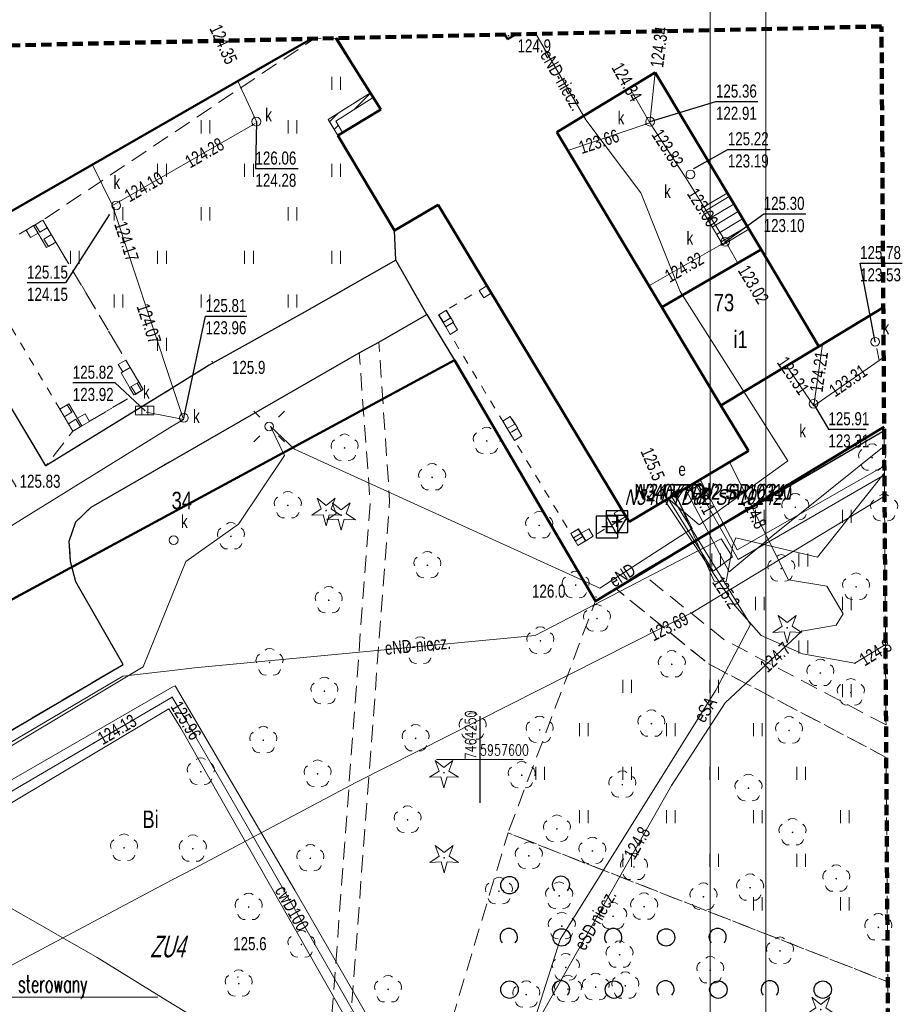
# Model space of a CAD drawing. Header units: millimetres. Extents: x 7464056 to 7464277, y 5957530 to 5957827.
# Tile 16 of 22: x 7464224 to 7464274, y 5957586 to 5957642. Entities that reach past the tile are written whole.
import ezdxf
from ezdxf.enums import TextEntityAlignment as Align

# ---------------------------------------------------------------- set-up
doc = ezdxf.new("R2010")
doc.units = ezdxf.units.MM
doc.header["$MEASUREMENT"] = 0
for name, pattern in [('1.0_0.5', [1.5, 1, -0.5]), ('1.5_0.5', [2, 1.5, -0.5]), ('2', [0.9, 0.6, -0.3]), ('otda_500', [1, 0.5, -0.5])]:
    doc.linetypes.add(name, pattern=pattern)
doc.layers.get('0').update_dxf_attribs({"color": 2, "linetype": 'CONTINUOUS', "lineweight": 0, "plot": 0})
for name, color, linetype in [('000 Inne (niezydentyfikowane)', 7, 'CONTINUOUS'), ('210-oznaczenie konturu użytku gruntowego', 7, 'CONTINUOUS'), ('312-budynek ewidencyjny', 7, 'CONTINUOUS'), ('312-oznaczenie budynku ewidencyjnego', 7, 'CONTINUOUS'), ('312-oznaczenie budynku ewidencyjnego-Atr117', 7, 'CONTINUOUS'), ('320-blok - kondygnacja nadziemna', 7, 'CONTINUOUS'), ('352-schody', 7, 'CONTINUOUS'), ('blok - łącznik', 7, 'CONTINUOUS'), ('chodnik', 7, 'CONTINUOUS'), ('drzewo iglaste', 7, 'CONTINUOUS'), ('drzewo liściaste', 7, 'CONTINUOUS'), ('elektroenergetyczne urządzenie techniczne', 7, 'CONTINUOUS'), ('elektroenergetyczne urządzenie techniczne-Atr17', 7, 'CONTINUOUS'), ('jezdnia', 7, 'CONTINUOUS'), ('kratka ściekowa', 7, 'CONTINUOUS'), ('kratka ściekowa-Atr17', 7, 'CONTINUOUS'), ('krawężnik', 7, 'CONTINUOUS'), ('latarnia', 7, 'CONTINUOUS'), ('pikieta naturalna', 7, 'CONTINUOUS'), ('pikieta naturalna-Atr2', 7, 'CONTINUOUS'), ('pikieta sztuczna', 7, 'CONTINUOUS'), ('pikieta sztuczna-Atr2', 7, 'CONTINUOUS'), ('podpora (poligon)', 7, 'CONTINUOUS'), ('przewód ciepłowniczy', 7, 'CONTINUOUS'), ('przewód ciepłowniczy-Atr1', 7, 'CONTINUOUS'), ('przewód elektroenergetyczny podziemny', 7, 'CONTINUOUS'), ('przewód elektroenergetyczny podziemny-Atr1', 7, 'CONTINUOUS'), ('przewód gazowy', 7, 'CONTINUOUS'), ('przewód kanalizacyjny', 7, 'CONTINUOUS'), ('przewód telekomunikacyjny podziemny', 7, 'CONTINUOUS'), ('rzedna', 7, 'CONTINUOUS'), ('rzedna-Atr2', 7, 'CONTINUOUS'), ('rzedna-Atr3', 7, 'CONTINUOUS'), ('SIATKA_KWADRATOW', 7, 'CONTINUOUS'), ('studnia kanalizacyjna', 7, 'CONTINUOUS'), ('studnia kanalizacyjna-Atr17', 7, 'CONTINUOUS'), ('Szczegółowa osnowa geodezyjna pozioma', 7, 'CONTINUOUS'), ('Szczegółowa osnowa geodezyjna pozioma-Atr103', 7, 'CONTINUOUS'), ('Szczegółowa osnowa geodezyjna wysokościowa', 7, 'CONTINUOUS'), ('Szczegółowa osnowa geodezyjna wysokościowa-Atr103', 7, 'CONTINUOUS'), ('trawnik', 7, 'CONTINUOUS'), ('wiata', 7, 'CONTINUOUS'), ('zadrzewienie  zakrzewienie', 7, 'CONTINUOUS'), ('Zakres', 7, 'CONTINUOUS'), ('ściana oporowa (poligon)', 7, 'CONTINUOUS')]:
    doc.layers.add(name, color=color, linetype=linetype)
for name, color, linetype, lineweight in [('211-numer działki ewidencyjnej', 3, 'CONTINUOUS', 30), ('__A-Tabelka', 7, 'CONTINUOUS', 18), ('S-woda-opis', 5, 'CONTINUOUS', 20)]:
    doc.layers.add(name, color=color, linetype=linetype, lineweight=lineweight)
doc.styles.add('SANIT', font='romans.shx', dxfattribs={"width": 0.7})
doc.styles.get("Standard").update_dxf_attribs({"font": 'Working1250', "width": 0.75})
doc.styles.add('STYL_ARIAL', font='simplex', dxfattribs={"width": 0.75, "oblique": 0.1})

# ---------------------------------------------------------------- blocks, each defined once
blk = doc.blocks.new('PW01')
at = {"linetype": 'Continuous', "lineweight": 13}
h = blk.add_hatch(color=0, dxfattribs=at)
edge = h.paths.add_edge_path()
edge.add_arc((0, 0), 0.045, 0, 360)
blk = doc.blocks.new('US15')
at = {"color": 0, "linetype": 'Continuous', "lineweight": 13}
blk.add_circle((0, 0), 0.25, dxfattribs=at)
blk = doc.blocks.new('TU04')
at = {"color": 0, "linetype": 'Continuous', "lineweight": 13}
for p, q in [((0, 0), (0, 0.75)), ((0.5, 0), (0.5, 0.75))]:
    blk.add_line(p, q, dxfattribs=at)
blk = doc.blocks.new('OP021')
at = {"linetype": 'Continuous', "lineweight": 13}
h = blk.add_hatch(color=0, dxfattribs=at)
edge = h.paths.add_edge_path()
edge.add_arc((0, 0), 0.05, 0, 360)
at = {"color": 0, "linetype": 'Continuous', "lineweight": 13}
for centre, start, end in [((0, 0.4), 49.272, 130.728), ((-0.38, 0.124), 121.308, 202.548), ((0.38, 0.124), 337.452, 58.692), ((-0.235, -0.324), 193.221, 274.871), ((0.235, -0.324), 265.129, 346.779)]:
    blk.add_arc(centre, 0.4, start, end, dxfattribs=at)
blk = doc.blocks.new('IB10')
at = {"color": 0, "linetype": 'Continuous', "lineweight": 13}
for p, q in [((0, 0), (0, 0.5)), ((0, 0.5), (0.5, 0.5)), ((0, 0), (0.5, 0)), ((0.5, 0), (0.5, 0.5))]:
    blk.add_line(p, q, dxfattribs=at)
blk = doc.blocks.new('US05')
at = {"color": 0, "linetype": 'Continuous', "lineweight": 13}
for p, q in [((-0.525, -0.25), (-0.525, 0.25)), ((-0.525, 0.25), (-0.175, 0.25)), ((-0.175, -0.25), (-0.175, 0.25)), ((-0.175, 0.25), (0.175, 0.25)), ((0.175, -0.25), (0.175, 0.25)), ((0.175, 0.25), (0.525, 0.25)), ((0.525, -0.25), (0.525, 0.25)), ((-0.525, -0.25), (-0.175, -0.25)), ((-0.175, -0.25), (0.175, -0.25)), ((0.175, -0.25), (0.525, -0.25))]:
    blk.add_line(p, q, dxfattribs=at)
blk = doc.blocks.new('OP011')
at = {"linetype": 'Continuous', "lineweight": 13}
h = blk.add_hatch(color=0, dxfattribs=at)
edge = h.paths.add_edge_path()
edge.add_arc((0, 0), 0.05, 0, 360)
at = {"color": 0, "linetype": 'Continuous', "lineweight": 13}
for p, q in [((-0.283, 0.093), (-0.512, 0.706)), ((-0.512, 0.706), (0, 0.299)), ((0, 0.299), (0.512, 0.706)), ((0.512, 0.706), (0.283, 0.093)), ((-0.828, -0.268), (-0.283, 0.093)), ((0.283, 0.093), (0.828, -0.268)), ((-0.175, -0.24), (-0.828, -0.268)), ((0, -0.87), (-0.175, -0.24)), ((0.175, -0.24), (0, -0.87)), ((0.828, -0.268), (0.175, -0.24))]:
    blk.add_line(p, q, dxfattribs=at)
blk = doc.blocks.new('US25')
at = {"linetype": 'Continuous', "lineweight": 0}
h = blk.add_hatch(color=0, dxfattribs=at)
edge = h.paths.add_edge_path()
edge.add_arc((0, 0), 0.2, 0, 360)
blk = doc.blocks.new('SM01')
at = {"color": 0, "linetype": 'Continuous', "lineweight": 13}
for p, q in [((-0.53, 0.531), (-0.883, 0.884)), ((0.531, 0.531), (0.884, 0.884)), ((-0.53, -0.53), (-0.883, -0.883)), ((0.531, -0.53), (0.884, -0.883))]:
    blk.add_line(p, q, dxfattribs=at)
blk.add_circle((0, 0), 0.25, dxfattribs=at)
blk = doc.blocks.new('OTZK1')
at = {"color": 0, "linetype": 'Continuous'}
blk.add_circle((0, 0), 0.5, dxfattribs=at)
blk = doc.blocks.new('OTZK2')
at = {"color": 0, "linetype": 'Continuous'}
blk.add_arc((0, 0), 0.5, 318.85, 221.162, dxfattribs=at)
blk = doc.blocks.new('OSSP')
at = {"color": 0}
for p, q in [((-0.626, 0.625), (-0.626, -0.625)), ((-0.626, 0.625), (-0.626, -0.625)), ((0.624, 0.625), (-0.626, 0.625)), ((0.624, 0.625), (-0.626, 0.625)), ((0.624, -0.625), (0.624, 0.625)), ((0.624, -0.625), (0.624, 0.625)), ((0.3, 0), (-0.3, 0)), ((0.3, 0), (-0.3, 0)), ((0, -0.3), (0, 0.3)), ((0, -0.3), (0, 0.3)), ((-0.626, -0.625), (0.624, -0.625)), ((-0.626, -0.625), (0.624, -0.625))]:
    blk.add_line(p, q, dxfattribs=at)
blk = doc.blocks.new('OSSH')
at = {"color": 0}
for p, q in [((0, -0.721), (-0.624, 0.362)), ((0.626, 0.362), (-0.624, 0.362)), ((-0.25, 0), (0.25, 0)), ((0.626, 0.362), (0, -0.721)), ((0, -0.25), (0, 0.25))]:
    blk.add_line(p, q, dxfattribs=at)

msp = doc.modelspace()

# ---------------------------------------------------------------- linework, layer by layer
at = {"layer": '000 Inne (niezydentyfikowane)', "color": 56, "linetype": 'Continuous', "lineweight": 50, "flags": 128}
for points in [[(7464273.22, 5957619.103), (7464256.633, 5957609.097), (7464248.534, 5957622.926), (7464194.89, 5957593.94), (7464193.43, 5957597.96), (7464192.91, 5957604.22), (7464189.03, 5957611.03), (7464188.444, 5957611.585), (7464159.394, 5957659.51), (7464096.659, 5957763.005)], [(7464273.583, 5957563.4), (7464267.57, 5957562.22), (7464261.42, 5957560.82), (7464256.37, 5957560.26), (7464250.5, 5957560.44), (7464243.75, 5957561.22), (7464237.82, 5957562.16), (7464231.12, 5957564.22), (7464225.6, 5957566.21), (7464220.31, 5957568.58), (7464215.369, 5957570.98), (7464209.991, 5957575.1), (7464205.521, 5957578.87), (7464201.941, 5957582.25), (7464198.51, 5957586.21), (7464195.97, 5957590.71), (7464195.967, 5957590.719), (7464194.89, 5957593.94), (7464248.534, 5957622.926), (7464256.633, 5957609.097), (7464273.22, 5957619.103)]]:
    msp.add_lwpolyline(points, dxfattribs=at)
at = {"layer": '312-budynek ewidencyjny', "color": 7, "linetype": 'Continuous', "lineweight": 50, "flags": 128}
for points in [[(7464273.027, 5957642.099), (7464273.07, 5957642.026)], [(7464251.428, 5957641.63), (7464251.59, 5957641.36)], [(7464251.59, 5957641.36), (7464252.058, 5957641.644)], [(7464240.314, 5957641.389), (7464238.54, 5957640.37)], [(7464244.3, 5957637.33), (7464241.72, 5957641.419)], [(7464238.54, 5957640.37), (7464232.32, 5957636.8)], [(7464260.07, 5957639.45), (7464254.41, 5957636.03)], [(7464266.15, 5957629.28), (7464260.07, 5957639.45)], [(7464241.83, 5957635.84), (7464244.3, 5957637.33)], [(7464232.32, 5957636.8), (7464219.93, 5957629.68)], [(7464254.41, 5957636.03), (7464260.45, 5957625.97)], [(7464245.08, 5957630.38), (7464241.83, 5957635.84)], [(7464247.59, 5957631.85), (7464245.08, 5957630.38)], [(7464258.57, 5957613.64), (7464247.59, 5957631.85)], [(7464260.45, 5957625.97), (7464266.15, 5957629.28)], [(7464266.15, 5957629.28), (7464269.46, 5957623.72)], [(7464269.46, 5957623.72), (7464266.15, 5957629.28)], [(7464263.84, 5957620.32), (7464260.45, 5957625.97)], [(7464260.45, 5957625.97), (7464263.84, 5957620.32)], [(7464273.175, 5957625.964), (7464269.46, 5957623.72)], [(7464269.46, 5957623.72), (7464263.84, 5957620.32)], [(7464263.84, 5957620.32), (7464265.42, 5957617.73)], [(7464265.42, 5957617.73), (7464258.57, 5957613.64)]]:
    msp.add_lwpolyline(points, dxfattribs=at)
at = {"layer": '320-blok - kondygnacja nadziemna', "color": 7, "linetype": 'Continuous', "lineweight": 18, "flags": 128}
for points in [[(7464273.027, 5957642.099), (7464273.07, 5957642.026)], [(7464251.428, 5957641.63), (7464251.59, 5957641.36), (7464252.058, 5957641.644)], [(7464240.25, 5957641.388), (7464219.93, 5957629.68), (7464216.7, 5957635.08), (7464213.12, 5957632.88), (7464223.14, 5957616.02), (7464205.13, 5957605.33), (7464201.92, 5957603.39), (7464199.94, 5957606.81), (7464194.46, 5957603.58), (7464183.55, 5957622.17)], [(7464273.175, 5957625.964), (7464269.46, 5957623.72), (7464266.15, 5957629.28), (7464260.07, 5957639.45), (7464254.41, 5957636.03), (7464263.84, 5957620.32), (7464265.42, 5957617.73), (7464258.57, 5957613.64), (7464247.59, 5957631.85), (7464245.08, 5957630.38), (7464241.83, 5957635.84), (7464244.3, 5957637.33), (7464241.787, 5957641.421)]]:
    msp.add_lwpolyline(points, dxfattribs=at)
at = {"layer": '352-schody', "color": 7, "linetype": 'Continuous', "lineweight": 18, "flags": 128}
msp.add_lwpolyline([(7464264.2, 5957632.53), (7464262.7, 5957631.65), (7464263.95, 5957629.56), (7464265.44, 5957630.46)], close=True, dxfattribs=at)
msp.add_lwpolyline([(7464264.2, 5957632.53), (7464262.7, 5957631.65), (7464263.95, 5957629.56), (7464265.44, 5957630.46)], close=True, dxfattribs=at)
for points in [[(7464262.828, 5957631.435), (7464264.321, 5957632.328)], [(7464263.085, 5957631.006), (7464264.578, 5957631.899)], [(7464263.342, 5957630.577), (7464264.835, 5957631.47)], [(7464263.598, 5957630.148), (7464265.092, 5957631.041)], [(7464263.855, 5957629.719), (7464265.349, 5957630.612)]]:
    msp.add_lwpolyline(points, dxfattribs=at)
at = {"layer": '__A-Tabelka', "ltscale": 5}
for points in [[(7464266.428, 5957826.876), (7464056.428, 5957826.876), (7464056.428, 5957529.876), (7464266.428, 5957529.876)], [(7464263.228, 5957823.676), (7464072.628, 5957823.676), (7464072.628, 5957533.076), (7464263.228, 5957533.076)]]:
    msp.add_lwpolyline(points, close=True, dxfattribs=at)
at = {"layer": 'blok - łącznik', "color": 7, "linetype": '1.0_0.5', "lineweight": 18, "flags": 128}
for points in [[(7464248.03, 5957624.84), (7464247.62, 5957625.53), (7464248.07, 5957625.8), (7464248.48, 5957625.12)], [(7464251.72, 5957618.75), (7464251.31, 5957619.43), (7464251.76, 5957619.7), (7464252.17, 5957619.02)], [(7464256.08, 5957612.56), (7464255.63, 5957612.29), (7464255.22, 5957612.97), (7464255.67, 5957613.24)]]:
    msp.add_lwpolyline(points, close=True, dxfattribs=at)
at = {"layer": 'chodnik', "color": 7, "linetype": '1.0_0.5', "lineweight": 18, "flags": 128}
msp.add_lwpolyline([(7464240.61, 5957559.1), (7464244.81, 5957614.89), (7464244.19, 5957623.96), (7464243.06, 5957623.36), (7464243.69, 5957614.81), (7464239.56, 5957559.38)], close=True, dxfattribs=at)
msp.add_lwpolyline([(7464273.331, 5957601.981), (7464264.02, 5957606.88), (7464259.23, 5957610.74), (7464257.8, 5957609.81), (7464263.13, 5957605.49), (7464273.344, 5957600.117)], dxfattribs=at)
at = {"layer": 'jezdnia', "color": 7, "linetype": '1.5_0.5', "lineweight": 18, "flags": 128}
for points in [[(7464273.027, 5957642.099), (7464273.07, 5957642.026)], [(7464273.175, 5957625.964), (7464269.46, 5957623.72), (7464263.84, 5957620.32), (7464265.42, 5957617.73), (7464258.57, 5957613.64), (7464247.59, 5957631.85), (7464245.08, 5957630.38), (7464245.16, 5957628.68), (7464246.95, 5957625.56)], [(7464246.95, 5957625.56), (7464248.54, 5957622.93), (7464256.64, 5957609.1), (7464257.8, 5957609.81), (7464259.23, 5957610.74), (7464269.39, 5957616.65), (7464273.221, 5957618.892)]]:
    msp.add_lwpolyline(points, dxfattribs=at)
msp.add_lwpolyline([(7464203.98, 5957604.14), (7464202.96, 5957603.56), (7464201.7, 5957602.85), (7464193.53, 5957597.77), (7464195.46, 5957593.87), (7464197.31, 5957595.65), (7464199.65, 5957597.46), (7464201.78, 5957598.68), (7464203.98, 5957599.67), (7464219.7, 5957599.69), (7464229.49, 5957605.46), (7464226.78, 5957610.19), (7464226.48, 5957611.37), (7464226.4, 5957612.54), (7464226.77, 5957613.65), (7464227.66, 5957614.49), (7464243.06, 5957623.36), (7464244.19, 5957623.96), (7464246.95, 5957625.56), (7464245.16, 5957628.68), (7464239.92, 5957625.69), (7464234.44, 5957622.64), (7464232.32, 5957621.33), (7464225.05, 5957616.86), (7464214.87, 5957633.96), (7464213.12, 5957632.88), (7464223.14, 5957616.02), (7464223.35, 5957615.68), (7464205.7, 5957605.11)], close=True, dxfattribs=at)
at = {"layer": 'krawężnik', "color": 7, "linetype": 'Continuous', "lineweight": 25, "flags": 128}
for points in [[(7464195.46, 5957593.87), (7464197.31, 5957595.65), (7464199.65, 5957597.46), (7464201.78, 5957598.68), (7464203.98, 5957599.67), (7464219.7, 5957599.69), (7464229.49, 5957605.46), (7464226.78, 5957610.19), (7464226.48, 5957611.37), (7464226.4, 5957612.54), (7464226.77, 5957613.65), (7464227.66, 5957614.49), (7464243.06, 5957623.36), (7464244.19, 5957623.96), (7464246.95, 5957625.56), (7464245.16, 5957628.68), (7464239.92, 5957625.69), (7464234.44, 5957622.64), (7464232.32, 5957621.33), (7464225.05, 5957616.86), (7464214.87, 5957633.96)], [(7464245.16, 5957628.68), (7464245.08, 5957630.38)], [(7464246.95, 5957625.56), (7464248.54, 5957622.93), (7464256.64, 5957609.1), (7464257.8, 5957609.81), (7464259.23, 5957610.74), (7464269.39, 5957616.65), (7464273.221, 5957618.892)]]:
    msp.add_lwpolyline(points, dxfattribs=at)
at = {"layer": 'podpora (poligon)', "color": 7, "linetype": 'Continuous', "lineweight": 18, "flags": 128}
for points in [[(7464224.35, 5957630.66), (7464225.1, 5957629.4), (7464225.63, 5957629.71), (7464224.88, 5957630.97)], [(7464230.12, 5957620.93), (7464230.65, 5957621.24), (7464229.9, 5957622.51), (7464229.38, 5957622.2)], [(7464227.13, 5957619.16), (7464226.38, 5957620.42), (7464225.86, 5957620.11), (7464226.61, 5957618.85)]]:
    msp.add_lwpolyline(points, close=True, dxfattribs=at)
at = {"layer": 'przewód ciepłowniczy', "color": 212, "linetype": 'Continuous', "lineweight": 18, "flags": 128}
for points in [[(7464273.69, 5957546.911), (7464266.4, 5957543.72), (7464258.46, 5957558.48), (7464250.21, 5957573.64), (7464251.55, 5957574.26), (7464250.54, 5957576.05), (7464249.13, 5957575.6), (7464247.1, 5957579.06), (7464239.37, 5957592.49), (7464232.49, 5957604.23), (7464232.32, 5957604.14), (7464217.13, 5957595.39)], [(7464273.695, 5957546.216), (7464266.33, 5957542.79), (7464257.93, 5957558.26), (7464249.86, 5957573.02), (7464248.55, 5957575.35), (7464246.83, 5957578.34), (7464238.87, 5957592.25), (7464236.62, 5957596.16), (7464233.17, 5957602.13), (7464232.31, 5957603.57), (7464227.83, 5957600.95), (7464217.48, 5957594.89), (7464215.57, 5957593.93), (7464210.66, 5957591.13), (7464200.58, 5957586.82), (7464197.32, 5957593.26)], [(7464196.5, 5957593.62), (7464200.42, 5957585.95), (7464210.89, 5957590.62), (7464217.83, 5957594.39), (7464232.12, 5957602.91), (7464232.32, 5957602.6), (7464232.82, 5957601.8), (7464245.73, 5957579.06), (7464246.17, 5957578.28), (7464249.5, 5957572.39), (7464257.4, 5957558.03), (7464266.26, 5957541.85), (7464273.699, 5957545.523)]]:
    msp.add_lwpolyline(points, dxfattribs=at)
at = {"layer": 'przewód elektroenergetyczny podziemny', "color": 1, "linetype": 'Continuous', "lineweight": 18, "flags": 128}
for points in [[(7464260.81, 5957614.98), (7464262.59, 5957613.47), (7464267.69, 5957617.15), (7464261.51, 5957626.87), (7464259.24, 5957632.55), (7464256.08, 5957636.73), (7464253.217, 5957641.669)], [(7464219.19, 5957598.47), (7464230.64, 5957605.31), (7464232.32, 5957609.44), (7464233.1, 5957611.36), (7464236.13, 5957613.52), (7464238.76, 5957617.45), (7464237.96, 5957619.12), (7464239.34, 5957617.81), (7464256.88, 5957609.84), (7464262.2, 5957613.27), (7464261.23, 5957615.23)], [(7464273.227, 5957617.984), (7464266.83, 5957612.86), (7464264.31, 5957610.78), (7464261.78, 5957615.56)], [(7464224.53, 5957534.389), (7464227.1, 5957535.51), (7464229.94, 5957539.18), (7464230.8, 5957540.53), (7464232.32, 5957543.18), (7464233.16, 5957544.66), (7464236.18, 5957550.44), (7464236.93, 5957552.14), (7464237, 5957553.24), (7464239.83, 5957559.89), (7464242.31, 5957561.29), (7464246.96, 5957570.77), (7464250.33, 5957578.05), (7464250.75, 5957579.06), (7464252.95, 5957584.3), (7464261.01, 5957598.51), (7464264.09, 5957603.25), (7464268.49, 5957607.37), (7464270.47, 5957607.71), (7464270.86, 5957608.37), (7464269.92, 5957609.95), (7464267.72, 5957610.31), (7464264.33, 5957617.08)], [(7464273.234, 5957616.864), (7464264.77, 5957612.03), (7464262.7, 5957615.96), (7464262.64, 5957616.08)], [(7464261.23, 5957615.23), (7464263.45, 5957610.23), (7464264.14, 5957610.2), (7464264.53, 5957612.3), (7464264.7, 5957612.72), (7464269.4, 5957611.61), (7464273.237, 5957616.466)], [(7464262.35, 5957615.89), (7464264.84, 5957611.48), (7464273.238, 5957616.354)], [(7464260.81, 5957614.98), (7464263.39, 5957610.81)], [(7464261.01, 5957615.1), (7464265.55, 5957607.74), (7464263.55, 5957603.98)], [(7464260.63, 5957614.87), (7464264.64, 5957608.83), (7464266.16, 5957607.11), (7464268.53, 5957606.07), (7464271.54, 5957605.52), (7464273.301, 5957606.593)], [(7464263.39, 5957610.81), (7464264.5, 5957611.64), (7464263.86, 5957612.66), (7464253.17, 5957607.12), (7464233.6, 5957605.26), (7464232.32, 5957605.11), (7464229.48, 5957604.79), (7464220.15, 5957599.28), (7464203.3, 5957599.49), (7464195.87, 5957594.53), (7464191.86, 5957601.61), (7464187.99, 5957600.6), (7464179.26, 5957595.81)], [(7464263.55, 5957603.98), (7464254.6, 5957589.65)], [(7464254.6, 5957589.65), (7464252.67, 5957583.59)]]:
    msp.add_lwpolyline(points, dxfattribs=at)
at = {"layer": 'przewód gazowy', "color": 52, "linetype": 'Continuous', "lineweight": 18, "flags": 128}
for points in [[(7464262.23, 5957608.45), (7464273.246, 5957615.127)], [(7464202.21, 5957577.36), (7464204.9, 5957578.86), (7464205.27, 5957579.06), (7464207.51, 5957580.31), (7464221.17, 5957587.17), (7464232.32, 5957593.08), (7464233.57, 5957593.74), (7464242.86, 5957598.67), (7464262.23, 5957608.45)]]:
    msp.add_lwpolyline(points, dxfattribs=at)
at = {"layer": 'przewód kanalizacyjny', "color": 34, "linetype": 'Continuous', "lineweight": 18, "flags": 128}
for points in [[(7464260.07, 5957639.45), (7464259.76, 5957636.56), (7464255.04, 5957634.97)], [(7464237.15, 5957636.63), (7464236.09, 5957638.96)], [(7464264.82, 5957628.5), (7464264.12, 5957629.72), (7464261.83, 5957633.41), (7464259.76, 5957636.56), (7464258.61, 5957638.56)], [(7464204.81, 5957600.78), (7464205, 5957600.92), (7464214.47, 5957608.09), (7464214.68, 5957608.25), (7464214.95, 5957608.41), (7464220.27, 5957611.69), (7464232.32, 5957619.14), (7464232.96, 5957619.53), (7464232.32, 5957621.47), (7464228.89, 5957631.82), (7464232.32, 5957633.79), (7464237.08, 5957636.52)], [(7464228.89, 5957631.82), (7464227.72, 5957634.18)], [(7464259.71, 5957627.2), (7464264.12, 5957629.72)], [(7464267.62, 5957622.6), (7464269.18, 5957620.3), (7464269.68, 5957623.85)], [(7464272.81, 5957623.6), (7464272.93, 5957622.91)], [(7464269.18, 5957620.3), (7464272.93, 5957622.91), (7464273.194, 5957623.101)], [(7464230.82, 5957619.95), (7464232.32, 5957619.66), (7464232.96, 5957619.53)]]:
    msp.add_lwpolyline(points, dxfattribs=at)
at = {"layer": 'przewód telekomunikacyjny podziemny', "color": 30, "linetype": 'Continuous', "lineweight": 18, "flags": 128}
msp.add_lwpolyline([(7464212.63, 5957597.41), (7464213.07, 5957597.16), (7464228.01, 5957588.62), (7464232.32, 5957585.97), (7464234.24, 5957584.79), (7464242.83, 5957579.06), (7464243.25, 5957578.78), (7464254.41, 5957571.63), (7464263.69, 5957565.52), (7464270.15, 5957561.44)], dxfattribs=at)
at = {"layer": 'rzedna-Atr2', "color": 7, "flags": 128}
for points in [[(7464259.77, 5957636.63), (7464263.56, 5957637.78), (7464265.959, 5957637.78)], [(7464237.15, 5957636.63), (7464237.1, 5957633.93), (7464239.553, 5957633.93)], [(7464262.29, 5957633.94), (7464264.24, 5957635.04), (7464266.666, 5957635.04)], [(7464264.08, 5957629.72), (7464266.3, 5957631.33), (7464268.721, 5957631.33)], [(7464228.69, 5957631.28), (7464226.18, 5957627.38), (7464223.976, 5957627.38)], [(7464272.71, 5957623.99), (7464271.84, 5957628.5), (7464274.266, 5957628.5)], [(7464232.99, 5957619.62), (7464234.23, 5957625.46), (7464236.602, 5957625.46)], [(7464230.74, 5957620.04), (7464229.03, 5957621.63), (7464226.604, 5957621.63)], [(7464269.16, 5957620.43), (7464270.02, 5957618.96), (7464272.197, 5957618.96)]]:
    msp.add_lwpolyline(points, dxfattribs=at)
at = {"layer": 'S-woda-opis', "lineweight": 15, "ltscale": 0.25}
msp.add_line((7464200.447, 5957586.349), (7464231.487, 5957586.349), dxfattribs=at)
at = {"layer": 'SIATKA_KWADRATOW', "color": 7, "const_width": 0.065}
for points in [[(7464250, 5957597.5), (7464250, 5957602.5)], [(7464247.5, 5957600), (7464252.5, 5957600)]]:
    msp.add_lwpolyline(points, dxfattribs=at)
at = {"layer": 'SIATKA_KWADRATOW', "color": 7}
msp.add_point((7464250, 5957600), dxfattribs=at)
at = {"layer": 'trawnik', "color": 7, "linetype": '1.0_0.5', "lineweight": 18, "flags": 128}
for points in [[(7464243.7, 5957638.28), (7464241.28, 5957636.76), (7464241.83, 5957635.84), (7464245.08, 5957630.38), (7464245.16, 5957628.68), (7464239.92, 5957625.69), (7464234.44, 5957622.64), (7464232.32, 5957621.33), (7464225.05, 5957616.86), (7464226.61, 5957618.85), (7464227.13, 5957619.16), (7464230.12, 5957620.93), (7464230.65, 5957621.24), (7464229.9, 5957622.51), (7464225.63, 5957629.71), (7464224.88, 5957630.97), (7464240.47, 5957641.39), (7464241.72, 5957641.42)], [(7464273.33, 5957601.98), (7464264.02, 5957606.88), (7464259.23, 5957610.74), (7464269.39, 5957616.65), (7464273.22, 5957618.89)], [(7464263.13, 5957605.49), (7464273.34, 5957600.12), (7464273.43, 5957587.23), (7464251.61, 5957595.78), (7464256.64, 5957609.1), (7464257.8, 5957609.81)]]:
    msp.add_lwpolyline(points, close=True, dxfattribs=at)
at = {"layer": 'wiata', "color": 7, "linetype": 'otda_500', "lineweight": 18, "flags": 128}
for points in [[(7464221.36, 5957628.88), (7464220.84, 5957628.57), (7464221.59, 5957627.31), (7464225.86, 5957620.11), (7464226.61, 5957618.85), (7464227.13, 5957619.16), (7464230.12, 5957620.93), (7464230.65, 5957621.24), (7464229.9, 5957622.51), (7464225.63, 5957629.71), (7464224.88, 5957630.97), (7464224.35, 5957630.66)], [(7464250.39, 5957627.2), (7464248.07, 5957625.8), (7464247.62, 5957625.53), (7464248.03, 5957624.84), (7464251.31, 5957619.43), (7464251.72, 5957618.75), (7464255.22, 5957612.97), (7464255.63, 5957612.29), (7464256.08, 5957612.56), (7464258.4, 5957613.97)]]:
    msp.add_lwpolyline(points, close=True, dxfattribs=at)
at = {"layer": 'zadrzewienie  zakrzewienie', "color": 7, "linetype": '1.0_0.5', "lineweight": 18, "flags": 128}
msp.add_lwpolyline([(7464273.43, 5957587.23), (7464273.6, 5957560.62), (7464273.11, 5957560.46), (7464271.44, 5957560.05), (7464268.88, 5957559.5), (7464266.49, 5957559.09), (7464260.23, 5957558.14), (7464257.73, 5957557.87), (7464255.65, 5957557.73), (7464252.08, 5957557.69), (7464249.64, 5957557.83), (7464247.11, 5957558.08), (7464245.53, 5957558.3), (7464242.23, 5957558.83), (7464240.61, 5957559.1), (7464251.61, 5957595.78)], close=True, dxfattribs=at)
at = {"layer": 'Zakres', "color": 134, "linetype": '2', "lineweight": 90, "flags": 128}
msp.add_lwpolyline([(7464273.07, 5957642.1), (7464173.57, 5957639.94), (7464098.51, 5957764.09), (7464073.29, 5957749.31), (7464127.02, 5957656.52), (7464126.84, 5957638.93), (7464125.08, 5957533.8), (7464273.77, 5957534.68)], close=True, dxfattribs=at)
at = {"layer": 'ściana oporowa (poligon)', "color": 7, "linetype": 'Continuous', "lineweight": 18, "flags": 128}
msp.add_lwpolyline([(7464241.28, 5957636.76), (7464241.83, 5957635.84), (7464242.11, 5957636), (7464241.71, 5957636.66), (7464243.87, 5957638.02), (7464243.7, 5957638.28)], close=True, dxfattribs=at)
msp.add_lwpolyline([(7464241.28, 5957636.76), (7464241.83, 5957635.84), (7464242.11, 5957636), (7464241.71, 5957636.66), (7464243.87, 5957638.02), (7464243.7, 5957638.28)], close=True, dxfattribs=at)
for points in [[(7464242.763, 5957637.323), (7464243.708, 5957638.268)], [(7464241.36, 5957636.627), (7464241.852, 5957637.12)], [(7464241.624, 5957636.184), (7464241.857, 5957636.417)]]:
    msp.add_lwpolyline(points, dxfattribs=at)

# ---------------------------------------------------------------- block references
at = {"layer": 'drzewo iglaste', "color": 94, "linetype": 'Continuous', "lineweight": 18}
for p in [(7464241.16, 5957614.29), (7464242.02, 5957614.03), (7464267.65, 5957607.56), (7464247.93, 5957599.24), (7464247.94, 5957594.35), (7464269.58, 5957585.63)]:
    msp.add_blockref('OP011', p, dxfattribs=at)
at = {"layer": 'drzewo liściaste', "color": 94, "linetype": 'Continuous', "lineweight": 18}
for p in [(7464250.39, 5957618.29), (7464242.22, 5957617.89), (7464272.53, 5957617.33), (7464247.25, 5957616.2), (7464238.96, 5957614.59), (7464268.12, 5957614.48), (7464273.22, 5957614.43), (7464253.4, 5957613.44), (7464235.69, 5957612.81), (7464246.98, 5957611.15), (7464267.31, 5957610.96), (7464255.5, 5957610.01), (7464271.61, 5957609.91), (7464241.31, 5957609.14), (7464256.72, 5957608.09), (7464253.47, 5957606.81), (7464246.56, 5957606.24), (7464237.91, 5957605.57), (7464261.02, 5957605.46), (7464269.56, 5957604.96), (7464241.06, 5957603.92), (7464271.31, 5957603.84), (7464249.58, 5957601.88), (7464253.43, 5957601.69), (7464259.85, 5957602.05), (7464267.76, 5957601.66), (7464237.55, 5957601.1), (7464246.3, 5957601.21), (7464233.96, 5957599.29), (7464240.67, 5957599.17), (7464252.4, 5957599.09), (7464258.18, 5957598.55), (7464265.43, 5957598.35), (7464245.84, 5957596.53), (7464254.42, 5957596.01), (7464267.96, 5957595.81), (7464229.55, 5957594.92), (7464233.5, 5957594.87), (7464240.25, 5957594.32), (7464252.81, 5957594.46), (7464256.46, 5957594.74), (7464258.85, 5957593.82), (7464265.52, 5957592.63), (7464270.47, 5957593.15), (7464251.09, 5957592.43), (7464254.55, 5957592.16), (7464262.84, 5957592.11), (7464236.71, 5957591.52), (7464259.43, 5957591.54), (7464257.65, 5957590.99), (7464254.7, 5957590.42), (7464272.89, 5957590.35), (7464239.74, 5957589.37), (7464258.02, 5957588.78), (7464267.24, 5957589), (7464254.93, 5957588.05), (7464263.23, 5957587.88), (7464236.14, 5957587.12), (7464258.35, 5957587), (7464244.72, 5957586.79), (7464252.66, 5957586.49), (7464255.06, 5957586.8), (7464256.65, 5957586.92)]:
    msp.add_blockref('OP021', p, dxfattribs=at)
at = {"layer": 'elektroenergetyczne urządzenie techniczne', "color": 1, "linetype": 'Continuous', "lineweight": 18}
msp.add_blockref('US25', (7464261.23, 5957615.23), dxfattribs=at)
at = {"layer": 'kratka ściekowa', "color": 34, "linetype": 'Continuous', "lineweight": 18}
msp.add_blockref('US05', (7464230.74, 5957620.04), dxfattribs=at)
at = {"layer": 'latarnia', "color": 7, "linetype": 'Continuous', "lineweight": 18}
msp.add_blockref('SM01', (7464237.89, 5957619.12), dxfattribs=at)
at = {"layer": 'pikieta naturalna', "color": 7, "linetype": 'Continuous', "lineweight": 13}
msp.add_blockref('PW01', (7464236.09, 5957587.5), dxfattribs=at)
at = {"layer": 'pikieta sztuczna', "color": 7, "linetype": 'Continuous', "lineweight": 13}
for p in [(7464251.64, 5957641.57), (7464234.61, 5957622.84), (7464256.67, 5957609.33)]:
    msp.add_blockref('PW01', p, dxfattribs=at)
at = {"layer": 'rzedna', "color": 7, "linetype": 'Continuous', "lineweight": 18}
for p in [(7464236.92, 5957636.43), (7464259.58, 5957636.87), (7464259.89, 5957636.36), (7464229.29, 5957632.05), (7464228.98, 5957631.54), (7464263.95, 5957629.99), (7464263.83, 5957629.55), (7464264.26, 5957629.48), (7464269.46, 5957620.49), (7464232.77, 5957619.41), (7464232.84, 5957619.88)]:
    msp.add_blockref('PW01', p, dxfattribs=at)
at = {"layer": 'rzedna', "color": 34, "linetype": 'Continuous', "lineweight": 18}
for p in [(7464237.02, 5957636.9), (7464237.15, 5957636.63), (7464259.51, 5957636.48), (7464259.77, 5957636.63), (7464259.8, 5957636.93), (7464262.29, 5957633.94), (7464228.69, 5957631.28), (7464264.08, 5957629.72), (7464272.71, 5957623.99), (7464268.95, 5957620.64), (7464269.24, 5957620.72), (7464230.74, 5957620.04), (7464269.16, 5957620.43), (7464232.99, 5957619.62)]:
    msp.add_blockref('PW01', p, dxfattribs=at)
at = {"layer": 'rzedna', "color": 1, "linetype": 'Continuous', "lineweight": 18}
for p in [(7464264.33, 5957617.08), (7464262.35, 5957615.89), (7464260.81, 5957614.98), (7464264.64, 5957608.83), (7464268.49, 5957607.37), (7464271.54, 5957605.52), (7464261.01, 5957598.51)]:
    msp.add_blockref('PW01', p, dxfattribs=at)
at = {"layer": 'rzedna', "color": 52, "linetype": 'Continuous', "lineweight": 18}
msp.add_blockref('PW01', (7464262.23, 5957608.45), dxfattribs=at)
at = {"layer": 'rzedna', "color": 212, "linetype": 'Continuous', "lineweight": 18}
for p in [(7464232.31, 5957603.57), (7464227.83, 5957600.95)]:
    msp.add_blockref('PW01', p, dxfattribs=at)
at = {"layer": 'studnia kanalizacyjna', "color": 34, "linetype": 'Continuous', "lineweight": 18}
for p in [(7464237.15, 5957636.63), (7464259.77, 5957636.63), (7464262.09, 5957633.6), (7464229.1, 5957631.82), (7464264.08, 5957629.72), (7464272.71, 5957623.99), (7464269.16, 5957620.43), (7464232.99, 5957619.62), (7464232.4, 5957612.59)]:
    msp.add_blockref('US15', p, dxfattribs=at)
at = {"layer": 'Szczegółowa osnowa geodezyjna pozioma', "color": 7, "linetype": 'Continuous', "lineweight": 18}
for p in [(7464257.3, 5957613.35), (7464257.87, 5957613.65)]:
    msp.add_blockref('OSSP', p, dxfattribs=at)
at = {"layer": 'Szczegółowa osnowa geodezyjna wysokościowa', "color": 7, "linetype": 'Continuous', "lineweight": 18}
msp.add_blockref('OSSH', (7464257.87, 5957613.65), dxfattribs=at)
at = {"layer": 'trawnik', "color": 7, "linetype": 'Continuous', "lineweight": 18}
for p in [(7464241.479, 5957638.459), (7464233.979, 5957635.959), (7464238.979, 5957635.959), (7464231.479, 5957633.459), (7464236.479, 5957633.459), (7464241.479, 5957633.459), (7464228.979, 5957630.959), (7464233.979, 5957630.959), (7464238.979, 5957630.959), (7464226.479, 5957628.459), (7464231.479, 5957628.459), (7464236.479, 5957628.459), (7464241.479, 5957628.459), (7464228.979, 5957625.959), (7464233.979, 5957625.959), (7464238.979, 5957625.959), (7464231.479, 5957623.459), (7464265.829, 5957613.579), (7464270.829, 5957613.579), (7464263.329, 5957611.079), (7464268.329, 5957611.079), (7464265.829, 5957608.579), (7464270.829, 5957608.579), (7464268.329, 5957606.079), (7464258.209, 5957603.829), (7464263.209, 5957603.829), (7464270.829, 5957603.579), (7464255.709, 5957601.329), (7464260.709, 5957601.329), (7464265.709, 5957601.329), (7464253.209, 5957598.829), (7464258.209, 5957598.829), (7464263.209, 5957598.829), (7464268.209, 5957598.829), (7464255.709, 5957596.329), (7464260.709, 5957596.329), (7464265.709, 5957596.329), (7464270.709, 5957596.329), (7464258.209, 5957593.829), (7464263.209, 5957593.829), (7464268.209, 5957593.829), (7464265.709, 5957591.329), (7464270.709, 5957591.329)]:
    msp.add_blockref('TU04', p, dxfattribs=at)
at = {"layer": 'wiata', "color": 7, "linetype": 'Continuous', "lineweight": 18}
for p, rotation in [((7464224.88, 5957630.97), 210.324), ((7464224.35, 5957630.66), 210.766), ((7464225.63, 5957629.71), 120.763), ((7464250.39, 5957627.2), 211.109), ((7464247.62, 5957625.53), 300.719), ((7464248.07, 5957625.8), 210.964), ((7464248.03, 5957624.84), 301.228), ((7464229.9, 5957622.51), 120.67), ((7464230.12, 5957620.93), 30.324), ((7464230.65, 5957621.24), 120.564), ((7464225.86, 5957620.11), 300.763), ((7464226.61, 5957618.85), 30.801), ((7464227.13, 5957619.16), 30.624), ((7464251.31, 5957619.43), 301.088), ((7464251.72, 5957618.75), 301.196), ((7464258.4, 5957613.97), 121.192), ((7464255.22, 5957612.97), 301.088), ((7464256.08, 5957612.56), 31.29), ((7464255.63, 5957612.29), 30.964)]:
    msp.add_blockref('IB10', p, dxfattribs=dict(at, rotation=rotation))
at = {"layer": 'zadrzewienie  zakrzewienie', "color": 7, "linetype": 'Continuous', "lineweight": 18}
for name, p in [('OTZK1', (7464251.696, 5957592.776)), ('OTZK2', (7464254.654, 5957592.787)), ('OTZK2', (7464251.654, 5957589.787)), ('OTZK1', (7464254.696, 5957589.776)), ('OTZK2', (7464257.654, 5957589.787)), ('OTZK1', (7464260.696, 5957589.776)), ('OTZK2', (7464263.654, 5957589.787)), ('OTZK1', (7464251.696, 5957586.776)), ('OTZK2', (7464254.654, 5957586.787)), ('OTZK1', (7464257.696, 5957586.776)), ('OTZK2', (7464260.654, 5957586.787)), ('OTZK1', (7464263.696, 5957586.776)), ('OTZK2', (7464266.654, 5957586.787)), ('OTZK1', (7464269.696, 5957586.776))]:
    msp.add_blockref(name, p, dxfattribs=at)

# ---------------------------------------------------------------- texts
at = {"layer": '000 Inne (niezydentyfikowane)', "color": 56, "linetype": 'Continuous', "lineweight": 13, "oblique": 15, "width": 0.63}
msp.add_text('ZU4', height=1.25, dxfattribs=at).set_placement((7464231.05, 5957588.63))
at = {"layer": '210-oznaczenie konturu użytku gruntowego', "color": 3, "linetype": 'Continuous', "lineweight": 18, "width": 0.79}
msp.add_text('Bi', height=1, dxfattribs=at).set_placement((7464230.6, 5957596.06))
at = {"layer": '211-numer działki ewidencyjnej', "color": 7, "linetype": 'Continuous', "lineweight": 18, "width": 0.79}
msp.add_text('34', height=1, dxfattribs=at).set_placement((7464232.28, 5957614.37))
at = {"layer": '312-oznaczenie budynku ewidencyjnego', "color": 7, "linetype": 'Continuous', "lineweight": 18, "width": 0.79}
msp.add_text('73', height=1, dxfattribs=at).set_placement((7464263.43, 5957626.74), align=Align.TOP_LEFT)
at = {"layer": '312-oznaczenie budynku ewidencyjnego-Atr117', "color": 7, "width": 0.765}
msp.add_text('i1', height=1, dxfattribs=at).set_placement((7464264.57, 5957624.62), align=Align.TOP_LEFT)
at = {"layer": 'elektroenergetyczne urządzenie techniczne-Atr17', "color": 1, "width": 0.765}
msp.add_text('e', height=0.75, dxfattribs=at).set_placement((7464261.4, 5957616.29))
at = {"layer": 'kratka ściekowa-Atr17', "color": 34, "width": 0.765}
msp.add_text('k', height=0.75, dxfattribs=at).set_placement((7464230.64, 5957620.72))
at = {"layer": 'pikieta naturalna-Atr2', "color": 7, "width": 0.765}
msp.add_text('125.6', height=0.75, dxfattribs=at).set_placement((7464235.82, 5957589.04))
at = {"layer": 'pikieta sztuczna-Atr2', "color": 7, "width": 0.765}
for s, p in [('124.9', (7464252.16, 5957640.61)), ('125.9', (7464235.75, 5957622.14)), ('125.83', (7464223.55, 5957615.6)), ('126.0', (7464252.99, 5957609.29))]:
    msp.add_text(s, height=0.75, dxfattribs=at).set_placement(p)
at = {"layer": 'przewód ciepłowniczy-Atr1', "color": 212, "width": 0.765}
msp.add_text('cwD100', height=0.75, rotation=299.589, dxfattribs=at).set_placement((7464238.19, 5957592.48))
at = {"layer": 'przewód elektroenergetyczny podziemny-Atr1', "color": 1, "width": 0.765}
for s, rotation, p in [('eND-niecz.', 300.09, (7464253.43, 5957640.46)), ('eND', 32.83, (7464257.73, 5957609.85)), ('eND-niecz.', 5.44, (7464244.57, 5957606)), ('eSA', 58.02, (7464262.88, 5957602.05))]:
    msp.add_text(s, height=0.75, rotation=rotation, dxfattribs=at).set_placement(p)
msp.add_text('eSD-niecz.', height=0.75, rotation=60.438, dxfattribs=at).set_placement((7464255.7, 5957589.15), align=Align.MIDDLE_LEFT)
at = {"layer": 'rzedna-Atr2', "color": 34, "width": 0.765}
for s, rotation, p in [('124.35', 294.42, (7464234.44, 5957641.99)), ('124.34', 82.69, (7464260.52, 5957639.7)), ('123.66', 18.55, (7464255.84, 5957634.76)), ('123.31', 304.22, (7464267.03, 5957622.8)), ('124.21', 82.03, (7464269.68, 5957621.05))]:
    msp.add_text(s, height=0.75, rotation=rotation, dxfattribs=at).set_placement(p)
at = {"layer": 'rzedna-Atr2', "color": 7, "width": 0.765}
for s, rotation, p in [('124.34', 299.68, (7464257.53, 5957639.74)), ('123.83', 303.29, (7464259.83, 5957635.88)), ('124.28', 29.94, (7464233.34, 5957633.93)), ('124.10', 29.94, (7464229.86, 5957631.98)), ('123.00', 301.82, (7464261.86, 5957632.5)), ('124.17', 288.33, (7464228.97, 5957630.75)), ('124.32', 29.79, (7464260.9, 5957627.36)), ('123.02', 301.03, (7464264.79, 5957628.09)), ('124.07', 288.33, (7464230.26, 5957626.02)), ('123.31', 34.79, (7464270.4, 5957620.78))]:
    msp.add_text(s, height=0.75, rotation=rotation, dxfattribs=at).set_placement(p)
at = {"layer": 'rzedna-Atr2', "color": 34, "width": 0.765}
for s, p in [('125.36', (7464263.56, 5957637.788)), ('125.22', (7464264.24, 5957635.048)), ('126.06', (7464237.1, 5957633.938)), ('125.30', (7464266.3, 5957631.338)), ('125.78', (7464271.84, 5957628.508)), ('125.15', (7464223.976, 5957627.388)), ('125.81', (7464234.23, 5957625.468)), ('125.82', (7464226.604, 5957621.638)), ('125.91', (7464270.02, 5957618.968))]:
    msp.add_text(s, height=0.75, dxfattribs=at).set_placement(p, align=Align.BOTTOM_LEFT)
at = {"layer": 'rzedna-Atr2', "color": 1, "width": 0.765}
for s, rotation, p in [('125.5', 293.08, (7464259.21, 5957617.7)), ('125.1', 298.84, (7464261.96, 5957615.67)), ('124.8', 296.58, (7464264.99, 5957614.88)), ('124.7', 43.15, (7464266.52, 5957604.94)), ('124.8', 31.34, (7464272.1, 5957605.33)), ('124.8', 60.44, (7464258.87, 5957594.18))]:
    msp.add_text(s, height=0.75, rotation=rotation, dxfattribs=at).set_placement(p)
msp.add_text('125.2', height=0.75, rotation=-56.42, dxfattribs=at).set_placement((7464263.62, 5957610.39), align=Align.MIDDLE_LEFT)
at = {"layer": 'rzedna-Atr2', "color": 40, "width": 0.765}
msp.add_text('123.69', height=0.75, rotation=26.79, dxfattribs=at).set_placement((7464259.97, 5957606.77))
at = {"layer": 'rzedna-Atr2', "color": 212, "width": 0.765}
for s, rotation, p in [('125.96', -59.153, (7464232.51, 5957603.24)), ('124.13', 30.32, (7464228.13, 5957601.13))]:
    msp.add_text(s, height=0.75, rotation=rotation, dxfattribs=at).set_placement(p, align=Align.MIDDLE_LEFT)
at = {"layer": 'rzedna-Atr3', "color": 34, "width": 0.765}
for s, p in [('122.91', (7464263.56, 5957636.513)), ('123.19', (7464264.24, 5957633.772)), ('124.28', (7464237.1, 5957632.662)), ('123.10', (7464266.3, 5957630.062)), ('123.53', (7464271.84, 5957627.232)), ('124.15', (7464223.976, 5957626.112)), ('123.96', (7464234.23, 5957624.192)), ('123.92', (7464226.604, 5957620.362)), ('123.31', (7464270.02, 5957617.692))]:
    msp.add_text(s, height=0.75, dxfattribs=at).set_placement(p, align=Align.BOTTOM_LEFT)
at = {"layer": 'S-woda-opis', "style": 'SANIT', "width": 0.6}
msp.add_text('przewód prowadzony metodą bezwykopową - przewiert sterowany  ', height=1, dxfattribs=at).set_placement((7464200.447, 5957586.609))
at = {"layer": 'SIATKA_KWADRATOW', "color": 7, "style": 'STYL_ARIAL', "width": 0.75}
msp.add_text('7464250', height=0.625, rotation=90, dxfattribs=at).set_placement((7464249.965, 5957600), align=Align.BOTTOM_LEFT)
msp.add_text('5957600', height=0.625, dxfattribs=at).set_placement((7464250, 5957600.035), align=Align.BOTTOM_LEFT)
at = {"layer": 'studnia kanalizacyjna-Atr17', "color": 34, "width": 0.765}
for p in [(7464237.66, 5957636.64), (7464257.91, 5957636.47), (7464228.94, 5957632.77), (7464260.58, 5957632.24), (7464261.87, 5957629.56), (7464273.13, 5957624.41), (7464233.51, 5957619.33), (7464268.35, 5957618.5), (7464232.82, 5957613.29)]:
    msp.add_text('k', height=0.75, dxfattribs=at).set_placement(p)
at = {"layer": 'Szczegółowa osnowa geodezyjna pozioma-Atr103', "color": 7, "oblique": 15, "width": 0.765}
for s, p in [('N34077Dd2-SP10242', (7464258.3, 5957614.35)), ('N34077Dd2-SP10241', (7464258.87, 5957614.65))]:
    msp.add_text(s, height=0.9, dxfattribs=at).set_placement(p, align=Align.BOTTOM_LEFT)
at = {"layer": 'Szczegółowa osnowa geodezyjna wysokościowa-Atr103', "color": 7, "width": 0.765}
msp.add_text('N34077Dd2-SH10310', height=0.9, dxfattribs=at).set_placement((7464258.87, 5957614.65), align=Align.BOTTOM_LEFT)

doc.saveas('drawing.dxf')
